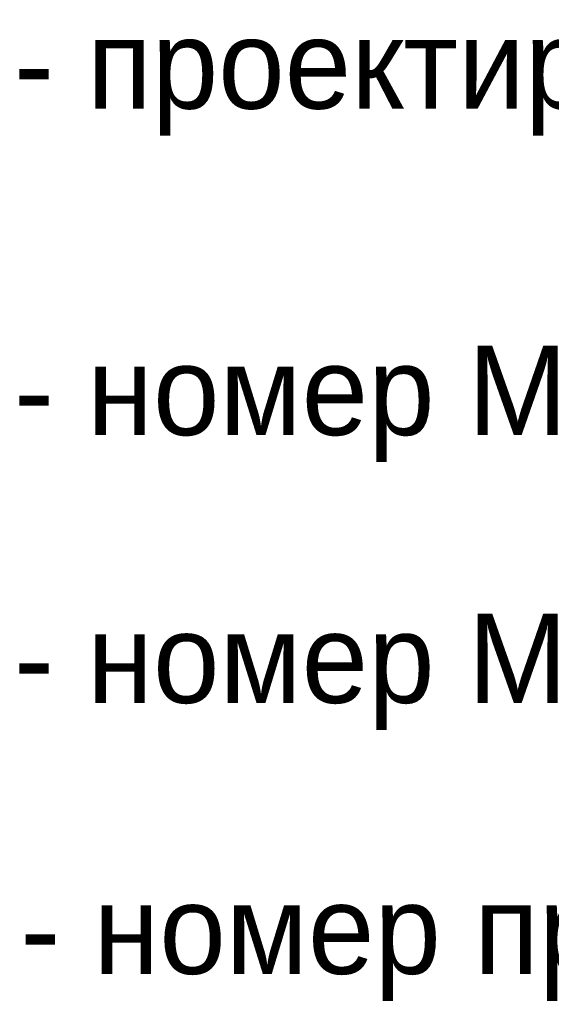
# Model space of a CAD drawing. Header units: millimetres. Extents: x 4385 to 11928, y 17253 to 36963.
# Tile 219 of 256: x 7699 to 7708, y 18754 to 18771. Entities that reach past the tile are written whole.
import ezdxf

# ---------------------------------------------------------------- set-up
doc = ezdxf.new("R2010")
doc.units = ezdxf.units.MM
doc.layers.add('БЛАГО_Ботаническая_Р$0$ГП_рамка', color=7, linetype='Continuous', lineweight=18, true_color=0x000000)
doc.styles.add('БЛАГО_Ботаническая_Р$0$GENERATED_STYLE_1', font='GOTHIC.TTF')

# ---------------------------------------------------------------- blocks, each defined once
blk = doc.blocks.new('*U1064')
at = {"layer": 'БЛАГО_Ботаническая_Р$0$ГП_рамка', "char_height": 1.5, "attachment_point": 4, "style": 'БЛАГО_Ботаническая_Р$0$GENERATED_STYLE_1'}
for s, insert, width in [('- проектируемые зоны МАФ', (7699.315, 18769.573), 56.95118), ('- номер МАФ по ведомости (игровое оборудование)', (7699.315, 18764.09), 56.95118), ('- номер МАФ по ведомости (малые архит. элементы)', (7699.315, 18759.59), 56.95118), ('- номер проектируемых зданий, сооружений', (7699.421, 18755.038), 53.9889)]:
    blk.add_mtext(s, dxfattribs=dict(at, insert=insert, width=width))

msp = doc.modelspace()

# ---------------------------------------------------------------- block references
msp.add_blockref('*U1064', (0, 0))

doc.saveas('drawing.dxf')
